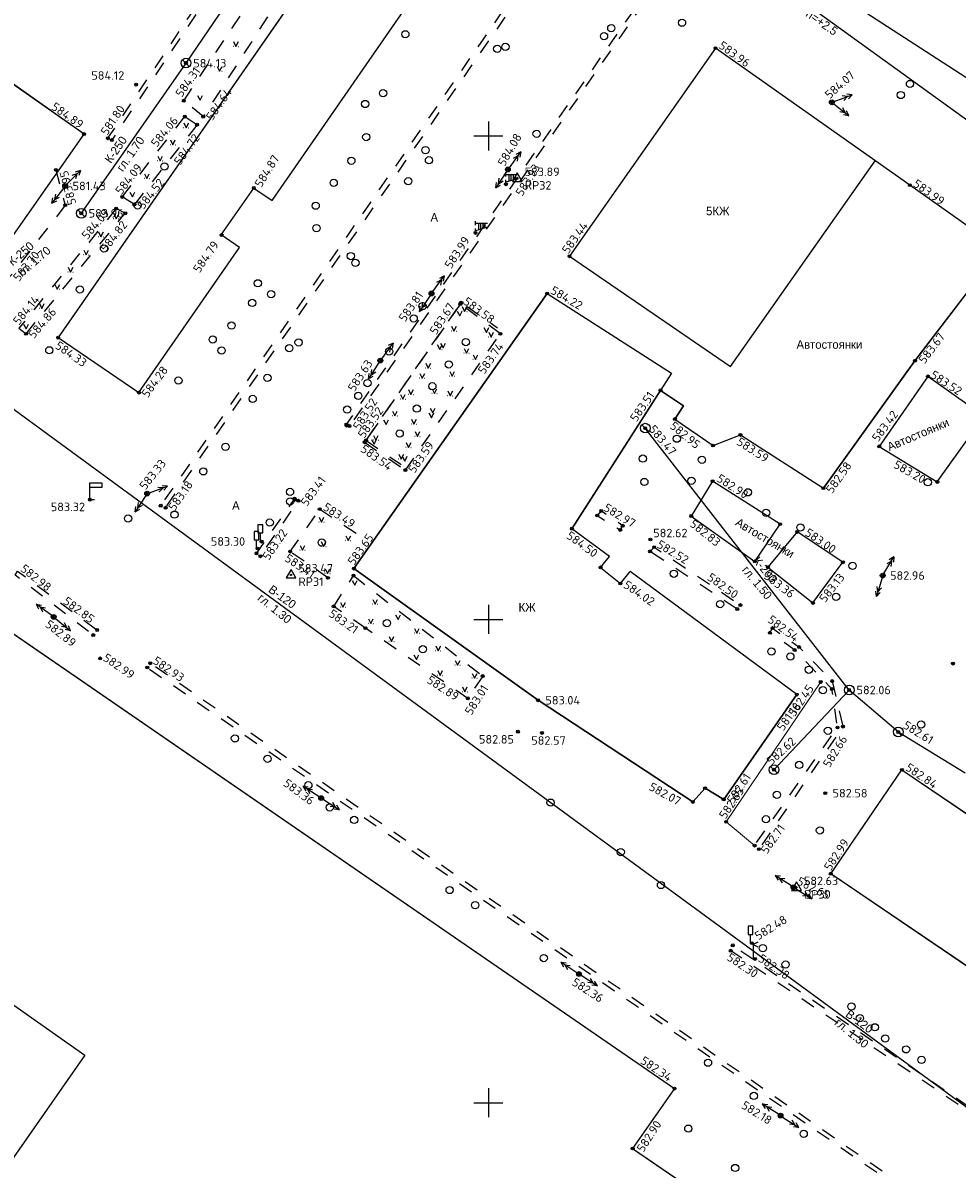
# Model space of a CAD drawing. Header units: metres. Extents: x 548732 to 549770, y 4592490 to 4594056.
# Tile 34 of 61: x 549152 to 549249, y 4593214 to 4593332. Entities that reach past the tile are written whole.
import ezdxf

# ---------------------------------------------------------------- set-up
doc = ezdxf.new("R2010")
doc.units = ezdxf.units.M
doc.header["$PDMODE"] = 32
doc.header["$PDSIZE"] = 0.3
doc.linetypes.add('Д_ТРОТ_ТРУБА', pattern=[3, 1.5, -1.5])
doc.linetypes.add('ДОРОГИ_СТРОЯЩ', pattern=[9, 8, -1])
for name, color, linetype in [('(001) Сетка', 92, 'Continuous'), ('(003) Пункты', 7, 'Continuous'), ('(007) Здания', 7, 'Continuous'), ('(011) Колодцы', 7, 'Continuous'), ('(014) Водопровод', 5, 'ИК_Водопровод -------в--------'), ('(017) Канализация', 32, 'KANALIS_K_1'), ('(022) Возд. Линии', 7, 'Continuous'), ('(025) Дорога', 7, 'Continuous'), ('(026) Д_знаки', 7, 'Continuous'), ('(036) Растительность', 7, 'Continuous'), ('(038) Деревья', 7, 'Continuous'), ('(041) Текст', 7, 'Continuous'), ('V-CTRL-HCPT', 150, 'Continuous'), ('V-NODE', 1, 'Continuous'), ('V-NODE-TEXT', 11, 'Continuous')]:
    doc.layers.add(name, color=color, linetype=linetype)
doc.layers.add('Unknown Area Type', color=7, linetype='Continuous', lineweight=0)
doc.styles.add('BM-431', font='bm431.ttf')
doc.styles.add('D-431', font='d431.ttf')
doc.styles.add('P-131', font='p131.ttf')
doc.styles.add('S', font='txtwr', dxfattribs={"oblique": 15})
doc.styles.get("Standard").update_dxf_attribs({"font": 'simplex.shx'})
doc.linetypes.add('GAZ_VOZDUSH', pattern='A,1,-2,["~",Standard,S=3,R=0,X=-1.5,Y=-1.5],-1,10', length=14)
doc.linetypes.add('KANALIS_K', pattern='A,1,["<",Standard,S=1.8,R=0,X=-0.9,Y=-0.9],3,-1,["К",Standard,S=1.8,R=0,X=-0.9,Y=-0.9],-1,10', length=16)
doc.linetypes.add('KANALIS_K_1', pattern='A,1,[">",Standard,S=1.8,R=0,X=-0.9,Y=-0.9],3,-1,["К",Standard,S=1.8,R=0,X=-0.9,Y=-0.9],-1,10', length=16)
doc.linetypes.add('ИК_Водопровод -------в--------', pattern='A,9,-0.6,["В",Standard,S=1.2,R=0,X=0,Y=-0.6],-1.2', length=10.8)

# ---------------------------------------------------------------- blocks, each defined once
blk = doc.blocks.new('I02063')
at = {"linetype": 'Continuous'}
blk.add_lwpolyline([(-0.5, 3.5), (-0.5, 1.8), (0.5, 1.8), (0.5, 3.5)], close=True, dxfattribs=at)
blk.add_lwpolyline([(0.5, 0), (0, 0), (0, 1.8)], dxfattribs=at)
at = {"color": 4, "style": 'S', "oblique": 15}
blk.add_attdef('Z', (1.280972, -0.066143), '', height=2, dxfattribs=at)
blk = doc.blocks.new('I02090')
at = {"linetype": 'Continuous'}
blk.add_lwpolyline([(1, 0), (0, 0), (0, 3.5), (2.5, 3.5), (2.5, 2.5), (0, 2.5)], dxfattribs=at)
at = {"color": 4, "style": 'S', "oblique": 15}
blk.add_attdef('Z', (2.024252, -0.306802), '', height=2, dxfattribs=at)
blk = doc.blocks.new('d')
at = {"layer": '(038) Деревья'}
blk.add_ellipse((0, 0), major_axis=(0.265, 0.265), ratio=1, start_param=5.497787, end_param=11.780972, dxfattribs=at)
blk = doc.blocks.new('strela1')
at = {"layer": '(022) Возд. Линии'}
for p, q in [((-2, 0), (-1.5, 0.25)), ((0, 0), (-2, 0)), ((-2, 0), (-1.5, -0.25)), ((-1.5, 0), (-1, 0.25)), ((-1.5, 0), (-1, -0.25))]:
    blk.add_line(p, q, dxfattribs=at)
blk = doc.blocks.new('strela2')
at = {"layer": '(022) Возд. Линии'}
for p, q in [((0, 0), (2, 0)), ((1.5, 0), (1, 0.25)), ((1.5, 0), (1, -0.25)), ((2, 0), (1.5, 0.25)), ((2, 0), (1.5, -0.25))]:
    blk.add_line(p, q, dxfattribs=at)
blk = doc.blocks.new('STOLB')
at = {"layer": '(022) Возд. Линии'}
blk.add_circle((0, 0), 0.25, dxfattribs=at)
blk = doc.blocks.new('057')
for p, q in [((-2.5, 0.389372), (-2.5, 1.251691)), ((-2.5, 0.8), (0, 0.8)), ((0, 0), (-2.5, -0.8)), ((-1.843432, -0.589898), (-1.843432, 0.8)), ((-1.392042, -0.445454), (-1.392042, 0.8)), ((-0.940652, -0.301009), (-0.940652, 0.8)), ((-0.489262, -0.156564), (-0.489262, 0.8)), ((-2.5, -1.212077), (-2.5, -0.308696))]:
    blk.add_line(p, q)
at = {"color": 4, "style": 'S', "oblique": 15}
blk.add_attdef('Z', (-2.408149, -2.888947), '', height=2, dxfattribs=at)
blk = doc.blocks.new('I02062')
at = {"linetype": 'Continuous'}
for points in [[(1, 3.5), (0, 3), (1, 2.5)], [(0, 3), (0, 0), (0.8, 0)]]:
    blk.add_lwpolyline(points, dxfattribs=at)
at = {"color": 4, "style": 'S', "oblique": 15}
blk.add_attdef('Z', (1.778249, -0.193057), '', height=2, dxfattribs=at)
blk = doc.blocks.new('I01171')
blk.add_line((-0.722283, 0.697501), (0.702286, -0.69785))
blk.add_circle((0, 0), 1)
at = {"color": 4, "style": 'S', "oblique": 15}
blk.add_attdef('Z', (1.616431, -1.093486), '', height=2, dxfattribs=at)
blk = doc.blocks.new('I04160')
for p, q in [((-0.5, 0), (-0.55, 0)), ((0.48, 0), (0.53, 0))]:
    blk.add_line(p, q)
blk.add_lwpolyline([(-0.5, 0.99), (0, 0), (0.51, 0.99)])
blk = doc.blocks.new('STA')
blk.add_lwpolyline([(0, 1), (-0.87, -0.5), (0.87, -0.5)], close=True)
blk.add_circle((0, 0), 0.118)
blk = doc.blocks.new('*U625', base_point=(549232.08, 4593242.75, 582.63))
at = {"layer": 'V-NODE-TEXT', "linetype": 'ByBlock', "char_height": 0.875}
for s, insert, attachment_point in [('582.63', (549232.85, 4593243.01, 582.63), 7), ('RP30', (549232.85, 4593242.49, 582.63), 1)]:
    blk.add_mtext(s, dxfattribs=dict(at, insert=insert, attachment_point=attachment_point))
blk = doc.blocks.new('*U626', base_point=(549232.079, 4593242.748, 582.626))
at = {"layer": 'V-CTRL-HCPT'}
blk.add_blockref('*U625', (549232.079, 4593242.748, 582.626), dxfattribs=at)
blk = doc.blocks.new('*U627', base_point=(549232.079, 4593242.748, 582.626))
at = {"layer": 'V-CTRL-HCPT'}
blk.add_blockref('*U626', (549232.079, 4593242.748, 582.626), dxfattribs=at)
at = {"layer": 'V-CTRL-HCPT', "xscale": 0.5833333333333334, "yscale": 0.5833333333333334, "zscale": 0.5833333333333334}
blk.add_blockref('STA', (549232.079, 4593242.748, 582.626), dxfattribs=at)
blk = doc.blocks.new('*U628', base_point=(549179.77, 4593275.09, 583.47))
at = {"layer": 'V-NODE-TEXT', "linetype": 'ByBlock', "char_height": 0.875}
for s, insert, attachment_point in [('583.47', (549180.53, 4593275.35, 583.47), 7), ('RP31', (549180.53, 4593274.83, 583.47), 1)]:
    blk.add_mtext(s, dxfattribs=dict(at, insert=insert, attachment_point=attachment_point))
blk = doc.blocks.new('*U629', base_point=(549179.765, 4593275.092, 583.472))
at = {"layer": 'V-CTRL-HCPT'}
blk.add_blockref('*U628', (549179.765, 4593275.092, 583.472), dxfattribs=at)
blk = doc.blocks.new('*U630', base_point=(549179.765, 4593275.092, 583.472))
at = {"layer": 'V-CTRL-HCPT'}
blk.add_blockref('*U629', (549179.765, 4593275.092, 583.472), dxfattribs=at)
at = {"layer": 'V-CTRL-HCPT', "xscale": 0.5833333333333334, "yscale": 0.5833333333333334, "zscale": 0.5833333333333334}
blk.add_blockref('STA', (549179.765, 4593275.092, 583.472), dxfattribs=at)
blk = doc.blocks.new('*U631', base_point=(549203.18, 4593316.09, 583.89))
at = {"layer": 'V-NODE-TEXT', "linetype": 'ByBlock', "char_height": 0.875}
for s, insert, attachment_point in [('583.89', (549203.95, 4593316.36, 583.89), 7), ('RP32', (549203.95, 4593315.83, 583.89), 1)]:
    blk.add_mtext(s, dxfattribs=dict(at, insert=insert, attachment_point=attachment_point))
blk = doc.blocks.new('*U632', base_point=(549203.181, 4593316.093, 583.893))
at = {"layer": 'V-CTRL-HCPT'}
blk.add_blockref('*U631', (549203.181, 4593316.093, 583.893), dxfattribs=at)
blk = doc.blocks.new('*U633', base_point=(549203.181, 4593316.093, 583.893))
at = {"layer": 'V-CTRL-HCPT', "xscale": 0.5833333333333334, "yscale": 0.5833333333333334, "zscale": 0.5833333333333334}
blk.add_blockref('STA', (549203.181, 4593316.093, 583.893), dxfattribs=at)
at = {"layer": 'V-CTRL-HCPT'}
blk.add_blockref('*U632', (549203.181, 4593316.093, 583.893), dxfattribs=at)

msp = doc.modelspace()

# ---------------------------------------------------------------- linework, layer by layer
at = {"layer": '(001) Сетка'}
for p, q in [((549200.2, 4593322), (549200.2, 4593319)), ((549198.7, 4593320.5), (549201.7, 4593320.5)), ((549200.2, 4593272), (549200.2, 4593269)), ((549198.7, 4593270.5), (549201.7, 4593270.5)), ((549200.2, 4593222), (549200.2, 4593219)), ((549198.7, 4593220.5), (549201.7, 4593220.5))]:
    msp.add_line(p, q, dxfattribs=at)
at = {"layer": '(003) Пункты', "color": 7}
for p in [(549223.69, 4593329.58, 583.96), (549168.89, 4593328.04, 584.13), (549163.74, 4593325.81, 584.12), (549168.66, 4593324.15, 584.3), (549235.73, 4593323.99, 584.07), (549168.78, 4593322.51, 584.06), (549170.68, 4593322.5, 584.64), (549170.04, 4593321.67, 584.72), (549158.35, 4593320.7, 584.88), (549160.81, 4593320.27, 581.8), (549161.22, 4593320.08, 581.42), (549155.43, 4593317, 584.16), (549202.21, 4593317.03, 584.08), (549156.39, 4593315.33, 581.43), (549175.92, 4593315.12, 584.87), (549202.01, 4593315.51, 583.93), (549243.81, 4593315.41, 583.99), (549162.3, 4593314.2, 584.09), (549156.4, 4593313.34, 583.95), (549161.67, 4593312.99, 584.09), (549163.56, 4593313.42, 584.52), (549158.06, 4593312.5, 583.96), (549162.61, 4593312.5, 584.82), (549198.86, 4593310.47, 583.99), (549172.58, 4593310.25, 584.79), (549208.58, 4593308.06, 583.44), (549194.3, 4593304.21, 583.81), (549197.39, 4593303.27, 583.67), (549206.27, 4593304.21, 584.22), (549197.28, 4593303.12, 583.58), (549152.35, 4593300.04, 584.86), (549155.67, 4593299.64, 584.33), (549201.43, 4593300.04, 583.74), (549189.01, 4593297.27, 583.63), (549244.34, 4593297.24, 583.66), (549245.68, 4593295.63, 583.52), (549164.03, 4593293.96, 584.28), (549218.01, 4593294.19, 583.51), (549185.5, 4593290.66, 583.52), (549185.51, 4593290.54, 583.57), (549185.82, 4593290.5, 583.52), (549216.42, 4593290.28, 583.47), (549219.5, 4593291.22, 582.95), (549187.53, 4593289.01, 583.52), (549226.27, 4593289.58, 583.59), (549187.38, 4593288.82, 583.54), (549223.44, 4593288.48, 583.85), (549240.64, 4593288.39, 583.41), (549191.6, 4593285.94, 583.59), (549223.39, 4593284.79, 582.9), (549246.65, 4593284.72, 583.2), (549164.87, 4593283.51, 583.33), (549234.86, 4593284.07, 582.58), (549158.94, 4593282.88, 583.32), (549166.28, 4593282.26, 583.18), (549166.79, 4593282.05, 583.14), (549180.12, 4593282.99, 583.31), (549180.19, 4593282.88, 583.41), (549180.53, 4593282.77, 583.42), (549182.73, 4593281.9, 583.49), (549211.46, 4593281.24, 583.02), (549211.86, 4593281.71, 582.97), (549221.19, 4593281.19, 582.83), (549208.84, 4593279.88, 584.5), (549213.84, 4593279.75, 582.47), (549214.09, 4593280.18, 582.64), (549230.39, 4593280.35, 582.81), (549232.15, 4593279.54, 583), (549176.72, 4593278.54, 583.3), (549216.96, 4593278.76, 582.62), (549176.19, 4593277.33, 583.36), (549176.31, 4593277.83, 583.32), (549179.68, 4593277.51, 583.41), (549216.92, 4593277.53, 582.32), (549217.35, 4593277.97, 582.52), (549176.6, 4593277.03, 583.22), (549227.77, 4593276.49, 582.79), (549229.12, 4593275.9, 583.36), (549236.88, 4593276.41, 583.13), (549183.59, 4593274.8, 583.38), (549186.23, 4593275.02, 583.78), (549186.28, 4593275.75, 583.65), (549211.8, 4593275.87, 583.9), (549241, 4593275.03, 582.96), (549213.85, 4593274.21, 584.02), (549184.18, 4593271.84, 583.21), (549225.95, 4593271.57, 582.5), (549226.27, 4593271.98, 582.5), (549233.78, 4593272.2, 583.31), (549155.2, 4593270.75, 582.88), (549159.3, 4593268.87, 582.84), (549159.7, 4593269.4, 582.85), (549187.46, 4593269.59, 583.15), (549229.32, 4593269.12, 582.34), (549229.6, 4593269.6, 582.23), (549232.35, 4593267.63, 582.54), (549160.01, 4593266.46, 582.99), (549231.89, 4593267.32, 582.53), (549164.89, 4593265.52, 582.87), (549165.2, 4593265.96, 582.92), (549248.27, 4593265.92, 582.83), (549199.6, 4593264.63, 583.01), (549235.77, 4593264.12, 582.29), (549234.59, 4593264.03, 582.45), (549235.75, 4593263.29, 582.45), (549237.53, 4593263.19, 582.06), (549198.06, 4593262.33, 582.89), (549205.33, 4593262.13, 583.04), (549232.11, 4593262.72, 581.15), (549236.32, 4593259.31, 582.81), (549236.88, 4593259.41, 582.66), (549203.25, 4593258.88, 582.85), (549205.73, 4593258.75, 582.57), (549242.6, 4593258.85, 582.61), (549229.74, 4593254.94, 582.62), (549242.99, 4593254.93, 582.84), (549222.61, 4593253.04, 582.47), (549235.05, 4593252.52, 582.58), (549182.89, 4593252.01, 583.36), (549221.35, 4593251.61, 582.07), (549224.54, 4593251.88, 582.61), (549224.8, 4593249.56, 582.65), (549227.74, 4593247.1, 582.56), (549228.18, 4593246.73, 582.71), (549235.62, 4593244.19, 582.99), (549231.77, 4593242.79, 582.65), (549225.48, 4593236.78, 582.33), (549227.45, 4593237, 582.48), (549225.27, 4593236.22, 582.3), (549227.79, 4593235.37, 582.38), (549209.57, 4593233.81, 582.36), (549219.45, 4593221.96, 582.34), (549230.43, 4593219.16, 582.18), (549215.12, 4593215.76, 582.9)]:
    msp.add_point(p, dxfattribs=at)
at = {"layer": '(007) Здания'}
for p, q in [((549204.16, 4593369.4), (549155.67, 4593299.64)), ((549177.8, 4593313.82), (549212.45, 4593363.81)), ((549259.82, 4593319.94), (549227.88, 4593340.62)), ((549158.35, 4593320.7), (549137.54, 4593335.27)), ((549223.69, 4593329.58), (549208.58, 4593308.06)), ((549243.81, 4593315.41), (549223.69, 4593329.58)), ((549147.43, 4593305.13), (549158.35, 4593320.7)), ((549253.15, 4593308.79), (549243.81, 4593315.41)), ((549164.03, 4593293.96), (549174.43, 4593308.96)), ((549244.34, 4593297.24), (549253.15, 4593308.79)), ((549206.27, 4593304.21), (549186.28, 4593275.75)), ((549155.67, 4593299.64), (549164.03, 4593293.96)), ((549234.86, 4593284.07), (549244.34, 4593297.24)), ((549112.07, 4593295.8), (549219.45, 4593221.96)), ((549245.68, 4593295.63), (549240.64, 4593288.39)), ((549251.49, 4593291.5), (549245.68, 4593295.63)), ((549208.84, 4593279.88), (549218.01, 4593294.19)), ((549218.01, 4593294.19), (549220.37, 4593292.6)), ((549220.37, 4593292.6), (549219.5, 4593291.22)), ((549246.65, 4593284.72), (549251.49, 4593291.5)), ((549219.5, 4593291.22), (549223.44, 4593288.48)), ((549223.44, 4593288.48), (549226.27, 4593289.58)), ((549226.27, 4593289.58), (549234.86, 4593284.07)), ((549240.64, 4593288.39), (549246.65, 4593284.72)), ((549223.39, 4593284.79), (549221.19, 4593281.19)), ((549230.39, 4593280.35), (549223.39, 4593284.79)), ((549221.19, 4593281.19), (549227.77, 4593276.49)), ((549212.73, 4593277.01), (549208.84, 4593279.88)), ((549227.77, 4593276.49), (549230.39, 4593280.35)), ((549232.15, 4593279.54), (549229.12, 4593275.9)), ((549236.88, 4593276.41), (549232.15, 4593279.54)), ((549233.78, 4593272.2), (549236.88, 4593276.41)), ((549186.28, 4593275.75), (549205.33, 4593262.13)), ((549232.11, 4593262.72), (549214.85, 4593275.45)), ((549229.12, 4593275.9), (549233.78, 4593272.2)), ((549205.33, 4593262.13), (549221.35, 4593251.61)), ((549224.54, 4593251.88), (549232.11, 4593262.72)), ((549235.62, 4593244.19), (549242.99, 4593254.93)), ((549242.99, 4593254.93), (549256.26, 4593245.95)), ((549221.35, 4593251.61), (549222.61, 4593253.04)), ((549222.61, 4593253.04), (549224.54, 4593251.88)), ((549264.17, 4593224.79), (549235.62, 4593244.19)), ((549219.45, 4593221.96), (549215.12, 4593215.76)), ((549215.12, 4593215.76), (549241.05, 4593198.09))]:
    msp.add_line(p, q, dxfattribs=at)
for points in [[(549204.16, 4593369.4), (549155.67, 4593299.64), (549164.03, 4593293.96), (549174.43, 4593308.96)], [(549158.35, 4593320.7), (549137.54, 4593335.27), (549135.03, 4593336.85)], [(549208.58, 4593308.06), (549225.25, 4593296.65), (549240.23, 4593317.92)], [(549253.15, 4593308.79), (549244.34, 4593297.24), (549234.86, 4593284.07)], [(549186.28, 4593275.75), (549206.27, 4593304.21), (549219.14, 4593295.95), (549208.84, 4593279.88)], [(549232.11, 4593262.72), (549224.54, 4593251.88), (549222.61, 4593253.04), (549221.35, 4593251.61), (549205.33, 4593262.13), (549186.28, 4593275.75), (549206.27, 4593304.21)], [(549112.07, 4593295.8), (549219.45, 4593221.96), (549215.12, 4593215.76), (549241.05, 4593198.09)], [(549219.5, 4593291.22), (549220.37, 4593292.6), (549218.01, 4593294.19)], [(549219.5, 4593291.22), (549223.44, 4593288.48), (549226.27, 4593289.58), (549234.86, 4593284.07)], [(549211.8, 4593275.88), (549212.73, 4593277.01)], [(549211.8, 4593275.88), (549213.85, 4593274.21), (549214.85, 4593275.45)], [(549264.17, 4593224.79), (549235.62, 4593244.19), (549242.99, 4593254.93), (549256.26, 4593245.95)]]:
    msp.add_lwpolyline(points, dxfattribs=at)
at = {"layer": '(007) Здания', "flags": 128}
for points in [[(549174.43, 4593308.96), (549172.55, 4593310.26), (549175.92, 4593315.12), (549177.8, 4593313.82)], [(549115.23, 4593247.32), (549145.91, 4593225.75), (549149.89, 4593231.42), (549158.43, 4593225.41), (549105.33, 4593149.35), (549046.27, 4593188.7), (549052.94, 4593198.71), (549073.58, 4593184.96), (549115.23, 4593247.32)]]:
    msp.add_lwpolyline(points, dxfattribs=at)
at = {"layer": '(014) Водопровод', "linetype": 'GAZ_VOZDUSH', "flags": 128}
msp.add_lwpolyline([(549208.05, 4593355.66), (549208.6, 4593352.06), (549214.13, 4593348.12), (549221.42, 4593343.08), (549228.24, 4593337.68), (549262.83, 4593312.72), (549263.2, 4593309.48)], dxfattribs=at)
at = {"layer": '(014) Водопровод', "flags": 128}
msp.add_lwpolyline([(549428.84, 4593101.05), (549389.71, 4593121.18), (549359.81, 4593139.39), (549141.81, 4593298.95)], dxfattribs=at)
at = {"layer": '(017) Канализация', "linetype": 'KANALIS_K'}
for p, q in [((549181.45, 4593346.63), (549168.89, 4593328.04)), ((549168.89, 4593328.04), (549158.06, 4593312.5)), ((549237.53, 4593263.19), (549216.42, 4593290.28)), ((549229.74, 4593254.94), (549237.53, 4593263.19)), ((549242.6, 4593258.85), (549237.53, 4593263.19)), ((549242.6, 4593258.85), (549249.55, 4593254.63))]:
    msp.add_line(p, q, dxfattribs=at)
at = {"layer": '(025) Дорога', "linetype": 'Д_ТРОТ_ТРУБА'}
for p, q in [((549168.66, 4593324.15), (549185.4, 4593349.23)), ((549187.08, 4593347.94), (549170.68, 4593322.5)), ((549170.68, 4593322.5), (549168.66, 4593324.15)), ((549162.3, 4593314.2), (549168.78, 4593322.51)), ((549168.78, 4593322.51), (549170.04, 4593321.67)), ((549170.04, 4593321.67), (549163.56, 4593313.42)), ((549155.43, 4593317), (549156.4, 4593313.34)), ((549163.56, 4593313.42), (549162.3, 4593314.2)), ((549156.4, 4593313.34), (549150.68, 4593305.95)), ((549161.67, 4593312.99), (549151.61, 4593300.63)), ((549162.61, 4593312.5), (549161.67, 4593312.99)), ((549152.35, 4593300.04), (549162.61, 4593312.5)), ((549197.28, 4593303.12), (549187.38, 4593288.82)), ((549201.43, 4593300.04), (549197.28, 4593303.12)), ((549151.61, 4593300.63), (549152.35, 4593300.04)), ((549191.6, 4593285.94), (549201.43, 4593300.04)), ((549187.38, 4593288.82), (549191.6, 4593285.94)), ((549179.68, 4593277.51), (549182.73, 4593281.9)), ((549182.73, 4593281.9), (549186.94, 4593279.14)), ((549183.59, 4593274.8), (549179.68, 4593277.51)), ((549184.18, 4593271.84), (549186.23, 4593275.02)), ((549186.23, 4593275.02), (549199.6, 4593264.63)), ((549187.46, 4593269.59), (549184.18, 4593271.84)), ((549198.06, 4593262.33), (549187.46, 4593269.59)), ((549199.6, 4593264.63), (549198.06, 4593262.33))]:
    msp.add_line(p, q, dxfattribs=at)
at = {"layer": '(025) Дорога', "linetype": 'Д_ТРОТ_ТРУБА', "flags": 128}
for points in [[(549161.02, 4593320.18), (549160.81, 4593320.27), (549197.58, 4593375.16), (549191.98, 4593379.14), (549192.25, 4593379.62), (549198.26, 4593375.36), (549161.22, 4593320.08)], [(549229.17, 4593372.1), (549228.6, 4593372.39), (549166.28, 4593282.26), (549166.79, 4593282.05)], [(549185.82, 4593290.5), (549185.5, 4593290.66), (549217.59, 4593336.9), (549217.93, 4593336.66)], [(549180.53, 4593282.77), (549180.12, 4593282.99), (549176.19, 4593277.33), (549176.6, 4593277.03)], [(549211.86, 4593281.71), (549211.46, 4593281.24), (549213.84, 4593279.75), (549214.09, 4593280.18)], [(549216.92, 4593277.53), (549217.35, 4593277.97), (549226.27, 4593271.98), (549225.95, 4593271.57)], [(549151.23, 4593275.07), (549151.46, 4593275.49), (549159.7, 4593269.4), (549159.3, 4593268.87)], [(549229.32, 4593269.12), (549229.6, 4593269.6), (549232.35, 4593267.63), (549235.77, 4593264.12), (549236.88, 4593259.41), (549228.18, 4593246.73), (549227.74, 4593247.1), (549236.32, 4593259.31), (549235.75, 4593263.29), (549231.89, 4593267.32)], [(549263.51, 4593210.82), (549263.38, 4593210.45), (549225.27, 4593236.22), (549225.48, 4593236.78)]]:
    msp.add_lwpolyline(points, close=True, dxfattribs=at)
for points in [[(549187.53, 4593289.01), (549197.39, 4593303.27), (549201.15, 4593300.67)], [(549187.53, 4593289.01), (549191.15, 4593286.51)], [(549255.72, 4593203.16), (549165.2, 4593265.96), (549164.89, 4593265.52), (549255.63, 4593202.76)]]:
    msp.add_lwpolyline(points, dxfattribs=at)
for p, q in [((549168.53, 4593328.38), (549169.24, 4593327.69)), ((549157.7, 4593312.85), (549158.42, 4593312.15)), ((549216.07, 4593290.63), (549216.78, 4593289.93)), ((549237.17, 4593263.54), (549237.89, 4593262.84)), ((549242.25, 4593259.2), (549242.96, 4593258.5)), ((549229.39, 4593255.29), (549230.1, 4593254.59))]:
    msp.add_line(p, q)
for centre in [(549168.89, 4593328.04), (549158.06, 4593312.5), (549216.43, 4593290.28), (549237.54, 4593263.19), (549242.61, 4593258.85), (549229.75, 4593254.94)]:
    msp.add_circle(centre, 0.5)
at = {"layer": 'Unknown Area Type', "linetype": 'ByBlock'}
for p, q in [((549234.59, 4593264.03), (549224.8, 4593249.56)), ((549224.8, 4593249.56), (549227.74, 4593247.1))]:
    msp.add_line(p, q, dxfattribs=at)

# ---------------------------------------------------------------- block references
at = {"layer": '(007) Здания', "xscale": 0.5, "yscale": 0.5, "zscale": 0.5}
for p in [(549203.26, 4593316.12, 583.93), (549200.11, 4593311.08)]:
    msp.add_blockref('057', p, dxfattribs=at)
at = {"layer": '(011) Колодцы', "xscale": 0.5, "yscale": 0.5, "zscale": 0.5}
for p in [(549168.89, 4593328.04), (549158.06, 4593312.5), (549216.43, 4593290.28), (549237.54, 4593263.19), (549242.61, 4593258.85), (549229.75, 4593254.94)]:
    msp.add_blockref('I01171', p, dxfattribs=at)
at = {"layer": '(022) Возд. Линии'}
for name, p, rotation in [('strela2', (549235.96, 4593324.07, -0.11), 20.00512182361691), ('STOLB', (549235.73, 4593323.99, -0.11), 51.00522516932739), ('strela1', (549235.93, 4593323.83, -0.11), 141.4157079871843), ('strela2', (549202.37, 4593317.22, 584.08), 54.40511485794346), ('strela1', (549156.57, 4593315.51, 581.43), 225.8083765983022), ('strela2', (549202.07, 4593316.82, 584.08), 236.641009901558), ('STOLB', (549202.21, 4593317.03, 584.08), 51.00522516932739), ('strela2', (549156.24, 4593315.13, 581.43), 232.0429205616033), ('STOLB', (549156.39, 4593315.33, 581.43), 51.00522516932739), ('strela2', (549194.45, 4593304.4, 583.81), 54.40511485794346), ('STOLB', (549194.3, 4593304.21, 583.81), 51.00522516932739), ('strela2', (549194.16, 4593304, 583.81), 236.641009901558), ('strela2', (549189.16, 4593297.46, 583.63), 54.40511485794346), ('STOLB', (549189.01, 4593297.27, 583.63), 51.00522516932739), ('strela2', (549188.87, 4593297.06, 583.63), 236.641009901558), ('strela2', (549165.11, 4593283.58, 583.33), 19.97558057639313), ('strela2', (549164.74, 4593283.3, 583.33), 236.641009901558), ('STOLB', (549164.87, 4593283.51, 583.33), 51.00522516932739), ('strela1', (549241.13, 4593275.24), 239.2464847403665), ('strela2', (549240.93, 4593274.79), 253.8067199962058), ('STOLB', (549241, 4593275.03), 145.0606645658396), ('strela2', (549155, 4593270.89, 582.88), 143.6658008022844), ('STOLB', (549155.2, 4593270.75, 582.88), 51.00522516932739), ('strela1', (549155.4, 4593270.59, 582.88), 140.8127008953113), ('strela2', (549182.68, 4593252.15, -0.82), 147.1983997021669), ('STOLB', (549182.89, 4593252.01, -0.82), 324.7179736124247), ('strela1', (549183.11, 4593251.88, -0.82), 147.544210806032), ('strela2', (549231.56, 4593242.93, -1.53), 147.1983997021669), ('STOLB', (549231.77, 4593242.79, -1.53), 324.7179736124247), ('strela1', (549231.98, 4593242.66, -1.53), 147.544210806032), ('strela2', (549209.36, 4593233.95, -1.82), 147.1983997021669), ('STOLB', (549209.57, 4593233.81, -1.82), 324.7179736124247), ('strela1', (549209.78, 4593233.68, -1.82), 147.544210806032), ('strela2', (549230.22, 4593219.3, -2), 147.1983997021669), ('STOLB', (549230.43, 4593219.16, -2), 324.7179736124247), ('strela1', (549230.64, 4593219.02, -2), 147.544210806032)]:
    msp.add_blockref(name, p, dxfattribs=dict(at, rotation=rotation))
at = {"layer": '(026) Д_знаки', "xscale": 0.5, "yscale": 0.5, "zscale": 0.5}
for name, p in [('I02090', (549158.94, 4593282.88, 583.32)), ('I02063', (549176.59, 4593278.54, 583.3)), ('I02063', (549176.19, 4593277.83, 583.32)), ('I02063', (549227.32, 4593237, 582.48)), ('I02062', (549227.59, 4593235.37, 582.38))]:
    msp.add_blockref(name, p, dxfattribs=at)
at = {"layer": '(036) Растительность', "linetype": 'Continuous', "xscale": 0.5, "yscale": 0.5, "zscale": 0.5}
for p in [(549174.06, 4593329.77, 584.98), (549172.38, 4593327.21, 584.98), (549170.35, 4593324.2, 584.98), (549168.93, 4593321.35, 584.98), (549167.53, 4593319.6, 584.98), (549166.22, 4593317.92, 584.98), (549164.84, 4593316.09, 584.98), (549163.35, 4593314.2, 584.98), (549161.68, 4593311.93, 584.98), (549160.09, 4593310.08, 584.98), (549158.56, 4593308.21, 584.98), (549156.95, 4593306.43, 584.98), (549155.58, 4593304.66, 584.98), (549153.97, 4593302.67, 584.98), (549197.22, 4593301.9), (549197.73, 4593302.36, 583.52), (549152.34, 4593300.54, 584.98), (549196.62, 4593300.32), (549199.98, 4593300.19), (549200.47, 4593299.7), (549195.15, 4593298.43), (549195.5, 4593298.59), (549197.92, 4593298.02), (549198.85, 4593297.37), (549193.97, 4593296.49), (549193.35, 4593295.45), (549196.44, 4593295.65), (549192.18, 4593293.77), (549194.61, 4593293.85), (549196.24, 4593293.63), (549191.34, 4593293.26), (549190.51, 4593291.55), (549194.29, 4593291.36), (549194.43, 4593291.86), (549189.6, 4593290.64), (549192.48, 4593290.7), (549188.36, 4593288.61), (549188.54, 4593289.02), (549192.85, 4593289.43), (549191.93, 4593288.29), (549191.17, 4593287.08), (549191.53, 4593286.88), (549182.92, 4593280.56, 584.98), (549183.14, 4593278.05, 584.98), (549185.69, 4593278.66, 584.98), (549180.95, 4593277.64, 584.98), (549183.54, 4593275.24, 584.98), (549186.36, 4593274.02), (549188.47, 4593272.06), (549185.14, 4593271.76, 582.89), (549188.02, 4593270.06), (549190.84, 4593270.47), (549192.78, 4593269.06), (549190.16, 4593268.22), (549195, 4593267.26), (549192.74, 4593266.35), (549197, 4593265.76, 582.89), (549195.2, 4593264.7), (549198.76, 4593264.42, 582.89), (549197.75, 4593263.01, 582.89)]:
    msp.add_blockref('I04160', p, dxfattribs=at)
at = {"layer": '(038) Деревья', "linetype": 'Continuous'}
for p in [(549212.91, 4593331.65), (549220.23, 4593332.22), (549191.6, 4593331.02), (549212.16, 4593330.82), (549201.11, 4593329.52), (549201.95, 4593329.72), (549243.82, 4593325.88), (549189.29, 4593324.93), (549242.88, 4593324.74), (549187.44, 4593323.81), (549205.18, 4593320.73), (549187.55, 4593320.39), (549193.68, 4593319.04), (549166.66, 4593317.34), (549186.01, 4593317.94), (549194.04, 4593317.99), (549184.18, 4593315.66), (549191.9, 4593315.82), (549163.89, 4593313.32), (549182.32, 4593313.29), (549182.4, 4593310.96), (549160.41, 4593308.87), (549185.95, 4593308.08), (549186.43, 4593307.38), (549157.92, 4593304.63), (549176.33, 4593305.26), (549177.7, 4593304.14), (549175.74, 4593303.23), (549193.37, 4593302.9), (549173.6, 4593300.89), (549192.46, 4593301.63), (549171.66, 4593299.45), (549154.75, 4593298.33), (549172.58, 4593298.31), (549179.58, 4593298.55), (549180.55, 4593299.15), (549189.91, 4593298.2), (549197.86, 4593299.18), (549196.09, 4593296.87), (549168.11, 4593295.2), (549177.32, 4593295.49), (549187.68, 4593294.94), (549194.39, 4593294.61), (549186.73, 4593293.62), (549175.8, 4593293.3), (549192.78, 4593292.3), (549185.58, 4593292.2), (549191.01, 4593289.72), (549219.69, 4593289.19), (549172.98, 4593288.34), (549216.17, 4593287.13), (549222.29, 4593287.01), (549170.69, 4593285.81), (549216.33, 4593284.71), (549221.2, 4593284.84), (549245.67, 4593284.68), (549179.66, 4593283.68), (549227.05, 4593283.64), (549179.67, 4593282.7), (549162.9, 4593280.93), (549167.71, 4593281.33), (549177.56, 4593280.51), (549228.93, 4593281.52), (549232.48, 4593280), (549182.94, 4593278.45), (549237.88, 4593276.04), (549219.38, 4593275.22), (549224.17, 4593272.08), (549236.17, 4593272.83), (549189.69, 4593270.11), (549193.41, 4593267.41), (549229.48, 4593267.17), (549231.44, 4593266.66), (549233.36, 4593265.29), (549234.81, 4593263.18), (549244.97, 4593259.63), (549173.96, 4593258.19), (549235.33, 4593258.98), (549177.34, 4593256.08), (549232.35, 4593255.44), (549181.56, 4593253.34), (549230.05, 4593252.35), (549183.77, 4593251.05), (549206.63, 4593251.54), (549186.3, 4593249.75), (549228.92, 4593249.82), (549234.5, 4593248.67), (549213.89, 4593246.43), (549196.18, 4593242.5), (549218.05, 4593243.02), (549198.82, 4593240.93), (549205.92, 4593235.46), (549228.59, 4593236.49), (549230.95, 4593234.79), (549237.76, 4593230.45), (549238.64, 4593229.25), (549240.19, 4593228.3), (549241.26, 4593227.14), (549243.42, 4593226.02), (549245.01, 4593224.94), (549222.92, 4593224.64), (549227.66, 4593221.2), (549220.88, 4593217.82), (549232.82, 4593217.28), (549225.73, 4593213.75)]:
    msp.add_blockref('d', p, dxfattribs=at)
at = {"layer": 'V-NODE'}
for name, p in [('*U633', (549203.18, 4593316.09, 583.89)), ('*U630', (549179.77, 4593275.09, 583.47)), ('*U627', (549232.08, 4593242.75, 582.63))]:
    msp.add_blockref(name, p, dxfattribs=at)

# ---------------------------------------------------------------- texts
at = {"layer": '(003) Пункты', "color": 7}
for s, rotation, p in [('583.96', 324.1226, (549223.94, 4593329.67, 583.96)), ('584.31', 54.469, (549168.45, 4593324.43, 584.3)), ('584.07', 41.3649, (549235.5, 4593324.27, 584.07)), ('584.64', 55.0452, (549171.62, 4593322.02, 584.64)), ('584.89', 325.0652, (549154.87, 4593323.32, 584.88)), ('581.80', 56.0811, (549160.73, 4593320.48, 581.8)), ('584.06', 50.7941, (549165.87, 4593319.27, 584.06)), ('584.72', 54.2654, (549168.29, 4593317.4, 584.72)), ('584.08', 59.7628, (549201.86, 4593317.29, 584.08)), ('584.09', 51.9764, (549162.2, 4593314.35, 584.09)), ('584.87', 57.935, (549176.68, 4593315.09, 584.87)), ('583.93', 58.0981, (549203.69, 4593314.19, 583.93)), ('583.95', 104.6596, (549157.56, 4593313.5, 583.95)), ('584.52', 51.4436, (549164.48, 4593312.83, 584.52)), ('583.99', 324.684, (549244.06, 4593315.37, 583.99)), ('584.09', 49.2842, (549158.68, 4593309.72, 584.09)), ('584.82', 51.9699, (549160.65, 4593308.42, 584.82)), ('583.44', 54.7603, (549208.45, 4593308.24, 583.44)), ('584.79', 55.3462, (549170.29, 4593306.26, 584.79)), ('583.99', 56.7217, (549196.33, 4593306.7)), ('583.70', 51.3759, (549151.61, 4593305.38, 583.7)), ('583.81', 55.417, (549191.56, 4593301.2, 1167.39)), ('584.22', 329.8249, (549206.53, 4593304.27, 584.22)), ('584.14', 50.5488, (549151.6, 4593300.87, 584.14)), ('583.67', 56.3578, (549194.78, 4593299.87, 583.67)), ('583.58', 323.3983, (549197.51, 4593303.2, 583.58)), ('584.86', 49.4005, (549153.16, 4593299.47, 584.86)), ('583.67', 52.5236, (549245.33, 4593296.87, 583.66)), ('584.33', 325.2282, (549155.27, 4593298.61, 584.33)), ('583.74', 54.9141, (549199.76, 4593295.78, 583.74)), ('583.63', 57.057, (549186.32, 4593293.98, 1167.26)), ('584.28', 53.4955, (549164.93, 4593293.36, 584.28)), ('583.52', 326.9779, (549245.85, 4593295.57, 583.52)), ('583.51', 55.4374, (549215.51, 4593290.86, 583.51)), ('583.52', 57.8504, (549186.86, 4593290, 583.52)), ('583.52', 54.8958, (549187.33, 4593289.15, 583.52)), ('583.42', 53.5524, (549240.52, 4593288.79, 583.41)), ('583.47', 310.0531, (549216.73, 4593290.13, 583.47)), ('582.95', 320.5651, (549218.89, 4593290.36, 582.95)), ('583.59', 327.3501, (549225.8, 4593288.64, 583.59)), ('583.54', 324.9141, (549186.88, 4593287.93)), ('583.59', 54.9379, (549192.54, 4593285.54, 583.59)), ('583.33', 51.528, (549164.69, 4593283.82, 583.33)), ('582.58', 54.836, (549235.77, 4593283.45, 582.58)), ('583.20', 330.4626, (549242.04, 4593286.24, 583.2)), ('583.18', 54.9687, (549167.71, 4593281.64, 583.18)), ('583.41', 53.826, (549181.4, 4593282.11, 583.41)), ('582.90', 327.1778, (549223.73, 4593284.85, 582.9)), ('583.49', 326.8621, (549182.99, 4593281.89, 583.49)), ('582.97', 328.7831, (549212.03, 4593281.8, 582.97)), ('582.83', 321.6227, (549220.95, 4593280.21, 582.83)), ('583.22', 55.6069, (549177.46, 4593276.54, 583.22)), ('584.50', 323.9585, (549208.18, 4593278.97, 584.5)), ('583.00', 325.597, (549232.86, 4593279.26, 583)), ('583.65', 54.363, (549186.27, 4593276.02, 583.65)), ('582.52', 328.9799, (549217.54, 4593278, 582.52)), ('583.41', 326.4101, (549179.03, 4593276.6, 583.41)), ('582.98', 321.5649, (549151.68, 4593275.58, 582.98)), ('582.50', 324.4555, (549222.76, 4593274.65, 582.5)), ('583.36', 322.6713, (549228.62, 4593274.81, 583.36)), ('583.13', 51.8033, (549235.04, 4593272.17, 583.13)), ('584.02', 325.5648, (549214.08, 4593273.86, 584.02)), ('582.85', 323.338, (549156.1, 4593272.2)), ('583.21', 324.9425, (549183.58, 4593270.89, 583.21)), ('582.89', 321.8462, (549154.24, 4593269.82, 582.88)), ('582.54', 323.2171, (549229.01, 4593270.29, 582.54)), ('582.99', 325.3969, (549160.22, 4593266.32, 582.99)), ('582.93', 325.5871, (549165.38, 4593266.01, 582.92)), ('582.89', 326.8544, (549193.74, 4593264.01, 582.89)), ('583.01', 57.5406, (549198.43, 4593260.52)), ('582.45', 55.4899, (549231.88, 4593260.38, 582.45)), ('581.16', 54.5922, (549230.7, 4593258.88, 581.15)), ('582.61', 328.2557, (549243.02, 4593259.31, 582.61)), ('582.62', 42.3778, (549229.48, 4593255.36, 582.62)), ('582.66', 58.1711, (549235.5, 4593255.09, 1166.48)), ('582.84', 325.9668, (549243.27, 4593254.96, 582.84)), ('583.36', 323.3576, (549178.89, 4593253.37, 583.36)), ('582.07', 331.1936, (549216.72, 4593252.91, 582.07)), ('582.61', 56.4266, (549225.55, 4593251.36, 582.61)), ('582.65', 56.4724, (549224.73, 4593249.77, 582.65)), ('582.71', 54.7459, (549229.02, 4593246.16, 582.71)), ('582.99', 56.9452, (549235.6, 4593244.41, 582.99)), ('582.65', 333.1826, (549232.04, 4593243.12, 582.65)), ('582.48', 31.6834, (549228.11, 4593237.28, 582.48)), ('582.30', 326.3628, (549224.79, 4593235.32, 582.3)), ('582.38', 325.6748, (549228.02, 4593235.21, 582.38)), ('582.36', 327.2493, (549208.74, 4593232.74, 582.36)), ('582.34', 326.104, (549215.84, 4593224.64, 582.34)), ('582.18', 327.9355, (549226.29, 4593220, 584.18)), ('582.90', 57.0384, (549216.22, 4593215.3, 582.9))]:
    msp.add_text(s, height=0.88, rotation=rotation, dxfattribs=at).set_placement(p)
for s, p in [('584.13', (549169.65, 4593327.59, 584.13)), ('584.12', (549159.1, 4593326.32, 584.12)), ('581.43', (549157.16, 4593314.89, 581.43)), ('583.96', (549158.82, 4593312.06, 583.96)), ('583.32', (549154.9, 4593281.69, 583.32)), ('582.62', (549217.25, 4593278.99, 582.62)), ('583.30', (549171.47, 4593278.12, -0.05)), ('582.96', (549241.76, 4593274.59, 582.96)), ('582.06', (549238.29, 4593262.75, 582.06)), ('583.04', (549206.09, 4593261.69, 583.04)), ('582.85', (549199.22, 4593257.65, 582.85)), ('582.57', (549204.63, 4593257.53, 582.57)), ('582.58', (549235.81, 4593252.08, 582.58))]:
    msp.add_text(s, height=0.88, dxfattribs=at).set_placement(p)
at = {"layer": '(007) Здания', "style": 'P-131'}
for s, p in [('5КЖ', (549222.72, 4593312.3)), ('КЖ', (549203.31, 4593271.31))]:
    msp.add_text(s, height=0.88, dxfattribs=at).set_placement(p)
at = {"layer": '(014) Водопровод', "color": 0, "linetype": 'Continuous', "style": 'D-431'}
for s, rotation, p in [('h=+2.5', 324.7973, (549232.95, 4593332.95)), ('В-120', 323.8627, (549177.34, 4593273.4)), ('гл. 1.30', 320.781, (549176.22, 4593272.56)), ('В-120', 323.8627, (549237.07, 4593229.48)), ('гл. 1.30', 320.781, (549235.94, 4593228.64))]:
    msp.add_text(s, height=0.88, rotation=rotation, dxfattribs=at).set_placement(p)
at = {"layer": '(017) Канализация', "color": 0, "linetype": 'Continuous', "style": 'D-431'}
for s, rotation, p in [('К-250', 55.0506, (549161.12, 4593317.6)), ('гл. 1.70', 55.0506, (549162.35, 4593316.74)), ('К-250', 40.7204, (549150.95, 4593307.02)), ('гл. 1.70', 40.7204, (549151.93, 4593305.88)), ('К-200', 309.4608, (549227.54, 4593276.53)), ('гл. 1.50', 309.4608, (549226.38, 4593275.58))]:
    msp.add_text(s, height=0.875, rotation=rotation, dxfattribs=at).set_placement(p)
at = {"layer": '(025) Дорога', "linetype": 'ДОРОГИ_СТРОЯЩ', "style": 'BM-431'}
for p in [(549194.2, 4593311.65), (549173.67, 4593281.84)]:
    msp.add_text('A', height=0.875, dxfattribs=at).set_placement(p)
at = {"layer": '(041) Текст', "lineweight": 0, "style": 'BM-431'}
msp.add_text('Автостоянки', height=0.875, dxfattribs=at).set_placement((549232.08, 4593298.49))
for rotation, p in [(23.0495, (549241.7, 4593287.89)), (329.1624, (549225.67, 4593280.29))]:
    msp.add_text('Автостоянки', height=0.875, rotation=rotation, dxfattribs=at).set_placement(p)

doc.saveas('drawing.dxf')
